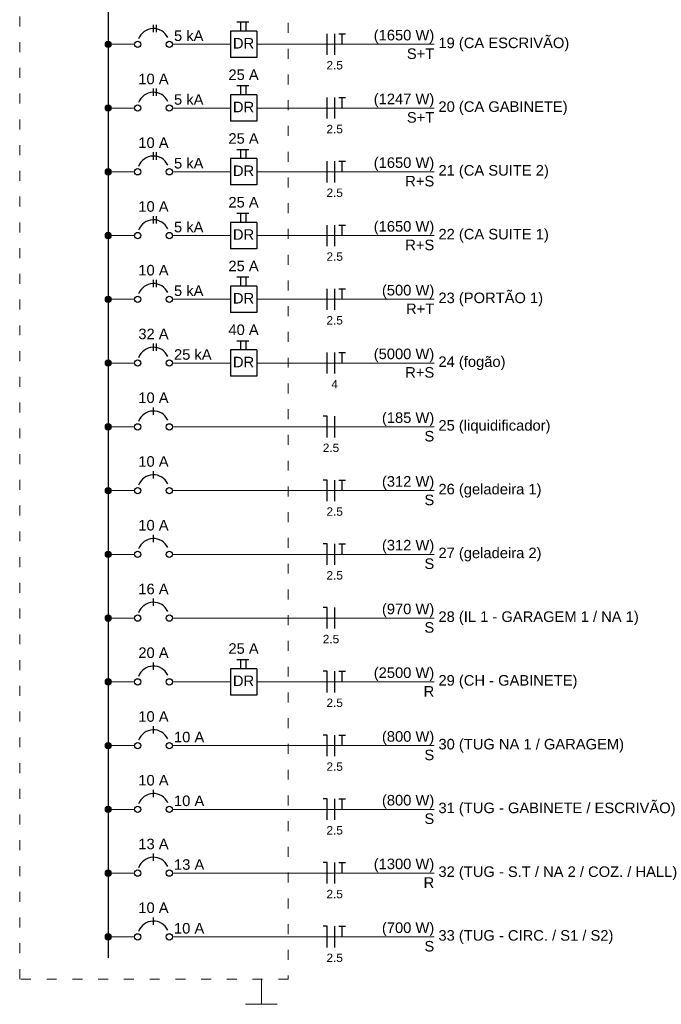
# Model space of a CAD drawing. Header units: millimetres. Extents: x 26 to 1362, y 24 to 358.
# Tile 254 of 256: x 1335.01 to 1341.46, y 250.04 to 259.93. Entities that reach past the tile are written whole.
import ezdxf

# ---------------------------------------------------------------- set-up
doc = ezdxf.new("R2010")
doc.units = ezdxf.units.MM
doc.linetypes.add('DOT2', pattern=[3.175, 0, -3.175])
for name, color, linetype, lineweight in [('DI-Barramento', 6, 'Continuous', 30), ('DI-Disjuntor', 1, 'Continuous', 30), ('DI-Fios', 3, 'Continuous', 30), ('DI-Linhas do diagrama', 9, 'Continuous', 20), ('DI-Pontilhado', 7, 'Continuous', 20), ('DI-Textos do diagrama', 7, 'Continuous', 20)]:
    doc.layers.add(name, color=color, linetype=linetype, lineweight=lineweight)
doc.styles.add('arial', font='arial.ttf')

msp = doc.modelspace()

# ---------------------------------------------------------------- linework, layer by layer
at = {"layer": 'DI-Barramento', "linetype": 'Continuous'}
msp.add_line((1335.8966, 270.1496), (1335.8966, 250.5052), dxfattribs=at)
at = {"layer": 'DI-Disjuntor', "linetype": 'Continuous'}
for p, q in [((1336.352, 259.8085), (1336.352, 259.8826)), ((1336.3838, 259.8085), (1336.3838, 259.8826)), ((1337.1912, 259.9118), (1337.3104, 259.9118)), ((1337.231, 259.8191), (1337.231, 259.9118)), ((1337.2839, 259.8191), (1337.2839, 259.9118)), ((1337.1251, 259.8191), (1337.1251, 259.5544)), ((1337.3898, 259.8191), (1337.1251, 259.8191)), ((1337.3898, 259.8191), (1337.3898, 259.5544)), ((1337.3898, 259.5544), (1337.1251, 259.5544)), ((1337.1912, 259.2711), (1337.3104, 259.2711)), ((1337.231, 259.1784), (1337.231, 259.2711)), ((1337.2839, 259.1784), (1337.2839, 259.2711)), ((1336.352, 259.1678), (1336.352, 259.2419)), ((1336.3838, 259.1678), (1336.3838, 259.2419)), ((1337.1251, 259.1784), (1337.1251, 258.9137)), ((1337.3898, 259.1784), (1337.1251, 259.1784)), ((1337.3898, 259.1784), (1337.3898, 258.9137)), ((1337.3898, 258.9137), (1337.1251, 258.9137)), ((1336.352, 258.5271), (1336.352, 258.6012)), ((1336.3838, 258.5271), (1336.3838, 258.6012)), ((1337.1912, 258.6304), (1337.3104, 258.6304)), ((1337.231, 258.5377), (1337.231, 258.6304)), ((1337.2839, 258.5377), (1337.2839, 258.6304)), ((1337.1251, 258.5377), (1337.1251, 258.273)), ((1337.3898, 258.5377), (1337.1251, 258.5377)), ((1337.3898, 258.5377), (1337.3898, 258.273)), ((1337.3898, 258.273), (1337.1251, 258.273)), ((1336.352, 257.8864), (1336.352, 257.9605)), ((1336.3838, 257.8864), (1336.3838, 257.9605)), ((1337.1912, 257.9897), (1337.3104, 257.9897)), ((1337.231, 257.897), (1337.231, 257.9897)), ((1337.2839, 257.897), (1337.2839, 257.9897)), ((1337.1251, 257.897), (1337.1251, 257.6323)), ((1337.3898, 257.897), (1337.1251, 257.897)), ((1337.3898, 257.897), (1337.3898, 257.6323)), ((1337.3898, 257.6323), (1337.1251, 257.6323)), ((1336.352, 257.2457), (1336.352, 257.3199)), ((1336.3838, 257.2457), (1336.3838, 257.3199)), ((1337.1912, 257.349), (1337.3104, 257.349)), ((1337.231, 257.2563), (1337.231, 257.349)), ((1337.2839, 257.2563), (1337.2839, 257.349)), ((1337.1251, 257.2563), (1337.1251, 256.9916)), ((1337.3898, 257.2563), (1337.1251, 257.2563)), ((1337.3898, 257.2563), (1337.3898, 256.9916)), ((1337.3898, 256.9916), (1337.1251, 256.9916)), ((1336.352, 256.605), (1336.352, 256.6792)), ((1336.3838, 256.605), (1336.3838, 256.6792)), ((1337.1912, 256.7083), (1337.3104, 256.7083)), ((1337.231, 256.6156), (1337.231, 256.7083)), ((1337.2839, 256.6156), (1337.2839, 256.7083)), ((1337.1251, 256.6156), (1337.1251, 256.3509)), ((1337.3898, 256.6156), (1337.1251, 256.6156)), ((1337.3898, 256.6156), (1337.3898, 256.3509)), ((1337.3898, 256.3509), (1337.1251, 256.3509)), ((1336.352, 255.9643), (1336.352, 256.0385)), ((1336.352, 255.3236), (1336.352, 255.3978)), ((1336.352, 254.6829), (1336.352, 254.7571)), ((1336.352, 254.0422), (1336.352, 254.1164)), ((1336.352, 253.4016), (1336.352, 253.4757)), ((1337.1251, 253.4121), (1337.1251, 253.1474)), ((1337.3898, 253.4121), (1337.1251, 253.4121)), ((1337.1912, 253.5048), (1337.3104, 253.5048)), ((1337.231, 253.4121), (1337.231, 253.5048)), ((1337.2839, 253.4121), (1337.2839, 253.5048)), ((1337.3898, 253.4121), (1337.3898, 253.1474)), ((1337.3898, 253.1474), (1337.1251, 253.1474)), ((1336.352, 252.7609), (1336.352, 252.835)), ((1336.352, 252.1202), (1336.352, 252.1943)), ((1336.352, 251.4795), (1336.352, 251.5536)), ((1336.352, 250.8388), (1336.352, 250.9129))]:
    msp.add_line(p, q, dxfattribs=at)
for centre in [(1336.1931, 259.6867), (1336.5108, 259.6867), (1336.1931, 259.046), (1336.5108, 259.046), (1336.1931, 258.4053), (1336.5108, 258.4053), (1336.1931, 257.7646), (1336.5108, 257.7646), (1336.1931, 257.1239), (1336.5108, 257.1239), (1336.1931, 256.4832), (1336.5108, 256.4832), (1336.1931, 255.8425), (1336.5108, 255.8425), (1336.1931, 255.2019), (1336.5108, 255.2019), (1336.1931, 254.5612), (1336.5108, 254.5612), (1336.1931, 253.9205), (1336.5108, 253.9205), (1336.1931, 253.2798), (1336.5108, 253.2798), (1336.1931, 252.6391), (1336.5108, 252.6391), (1336.1931, 251.9984), (1336.5108, 251.9984), (1336.1931, 251.3577), (1336.5108, 251.3577), (1336.1931, 250.717), (1336.5108, 250.717)]:
    msp.add_circle(centre, 0.0318, dxfattribs=at)
for centre in [(1336.352, 259.6867), (1336.352, 259.046), (1336.352, 258.4053), (1336.352, 257.7646), (1336.352, 257.1239), (1336.352, 256.4832), (1336.352, 255.8425), (1336.352, 255.2019), (1336.352, 254.5612), (1336.352, 253.9205), (1336.352, 253.2798), (1336.352, 252.6391), (1336.352, 251.9984), (1336.352, 251.3577), (1336.352, 250.717)]:
    msp.add_arc(centre, 0.1588, 25, 160, dxfattribs=at)
at = {"layer": 'DI-Fios', "linetype": 'Continuous'}
for p, q in [((1338.0993, 259.5808), (1338.0993, 259.7926)), ((1338.1735, 259.5808), (1338.1735, 259.7926)), ((1338.2137, 259.7926), (1338.2815, 259.7926)), ((1338.2476, 259.6867), (1338.2476, 259.7926)), ((1338.0993, 258.9401), (1338.0993, 259.1519)), ((1338.1735, 258.9401), (1338.1735, 259.1519)), ((1338.2137, 259.1519), (1338.2815, 259.1519)), ((1338.2476, 259.046), (1338.2476, 259.1519)), ((1338.0993, 258.2994), (1338.0993, 258.5112)), ((1338.1735, 258.2994), (1338.1735, 258.5112)), ((1338.2137, 258.5112), (1338.2815, 258.5112)), ((1338.2476, 258.4053), (1338.2476, 258.5112)), ((1338.0993, 257.6587), (1338.0993, 257.8705)), ((1338.1735, 257.6587), (1338.1735, 257.8705)), ((1338.2137, 257.8705), (1338.2815, 257.8705)), ((1338.2476, 257.7646), (1338.2476, 257.8705)), ((1338.0993, 257.018), (1338.0993, 257.2298)), ((1338.1735, 257.018), (1338.1735, 257.2298)), ((1338.2137, 257.2298), (1338.2815, 257.2298)), ((1338.2476, 257.1239), (1338.2476, 257.2298)), ((1338.0993, 256.3773), (1338.0993, 256.5891)), ((1338.1735, 256.3773), (1338.1735, 256.5891)), ((1338.2137, 256.5891), (1338.2815, 256.5891)), ((1338.2476, 256.4832), (1338.2476, 256.5891)), ((1338.0993, 255.9484), (1338.057, 255.9484)), ((1338.0993, 255.7366), (1338.0993, 255.9484)), ((1338.1735, 255.7366), (1338.1735, 255.9484)), ((1338.0993, 255.3078), (1338.057, 255.3078)), ((1338.0993, 255.096), (1338.0993, 255.3078)), ((1338.1735, 255.096), (1338.1735, 255.3078)), ((1338.2137, 255.3078), (1338.2815, 255.3078)), ((1338.2476, 255.2019), (1338.2476, 255.3078)), ((1338.0993, 254.6671), (1338.057, 254.6671)), ((1338.0993, 254.4553), (1338.0993, 254.6671)), ((1338.1735, 254.4553), (1338.1735, 254.6671)), ((1338.2137, 254.6671), (1338.2815, 254.6671)), ((1338.2476, 254.5612), (1338.2476, 254.6671)), ((1338.0993, 254.0264), (1338.057, 254.0264)), ((1338.0993, 253.8146), (1338.0993, 254.0264)), ((1338.1735, 253.8146), (1338.1735, 254.0264)), ((1338.0993, 253.3857), (1338.057, 253.3857)), ((1338.0993, 253.1739), (1338.0993, 253.3857)), ((1338.1735, 253.1739), (1338.1735, 253.3857)), ((1338.2137, 253.3857), (1338.2815, 253.3857)), ((1338.2476, 253.2798), (1338.2476, 253.3857)), ((1338.0993, 252.745), (1338.057, 252.745)), ((1338.0993, 252.5332), (1338.0993, 252.745)), ((1338.1735, 252.5332), (1338.1735, 252.745)), ((1338.2137, 252.745), (1338.2815, 252.745)), ((1338.2476, 252.6391), (1338.2476, 252.745)), ((1338.0993, 252.1043), (1338.057, 252.1043)), ((1338.0993, 251.8925), (1338.0993, 252.1043)), ((1338.1735, 251.8925), (1338.1735, 252.1043)), ((1338.2137, 252.1043), (1338.2815, 252.1043)), ((1338.2476, 251.9984), (1338.2476, 252.1043)), ((1338.0993, 251.4636), (1338.057, 251.4636)), ((1338.0993, 251.2518), (1338.0993, 251.4636)), ((1338.1735, 251.2518), (1338.1735, 251.4636)), ((1338.2137, 251.4636), (1338.2815, 251.4636)), ((1338.2476, 251.3577), (1338.2476, 251.4636)), ((1338.0993, 250.8229), (1338.057, 250.8229)), ((1338.0993, 250.6111), (1338.0993, 250.8229)), ((1338.1735, 250.6111), (1338.1735, 250.8229)), ((1338.2137, 250.8229), (1338.2815, 250.8229)), ((1338.2476, 250.717), (1338.2476, 250.8229))]:
    msp.add_line(p, q, dxfattribs=at)
at = {"layer": 'DI-Linhas do diagrama', "linetype": 'Continuous'}
for p, q in [((1335.9284, 259.6867), (1336.1614, 259.6867)), ((1336.5426, 259.6867), (1337.1251, 259.6867)), ((1337.3898, 259.6867), (1339.1742, 259.6867)), ((1335.9284, 259.046), (1336.1614, 259.046)), ((1336.5426, 259.046), (1337.1251, 259.046)), ((1337.3898, 259.046), (1339.1742, 259.046)), ((1335.9284, 258.4053), (1336.1614, 258.4053)), ((1336.5426, 258.4053), (1337.1251, 258.4053)), ((1337.3898, 258.4053), (1339.1742, 258.4053)), ((1335.9284, 257.7646), (1336.1614, 257.7646)), ((1336.5426, 257.7646), (1337.1251, 257.7646)), ((1337.3898, 257.7646), (1339.1742, 257.7646)), ((1335.9284, 257.1239), (1336.1614, 257.1239)), ((1336.5426, 257.1239), (1337.1251, 257.1239)), ((1337.3898, 257.1239), (1339.1742, 257.1239)), ((1335.9284, 256.4832), (1336.1614, 256.4832)), ((1336.5426, 256.4832), (1337.1251, 256.4832)), ((1337.3898, 256.4832), (1339.1742, 256.4832)), ((1335.9284, 255.8425), (1336.1614, 255.8425)), ((1336.5426, 255.8425), (1339.1742, 255.8425)), ((1335.9284, 255.2019), (1336.1614, 255.2019)), ((1336.5426, 255.2019), (1339.1742, 255.2019)), ((1335.9284, 254.5612), (1336.1614, 254.5612)), ((1336.5426, 254.5612), (1339.1742, 254.5612)), ((1335.9284, 253.9205), (1336.1614, 253.9205)), ((1336.5426, 253.9205), (1339.1742, 253.9205)), ((1335.9284, 253.2798), (1336.1614, 253.2798)), ((1336.5426, 253.2798), (1337.1251, 253.2798)), ((1337.3898, 253.2798), (1339.1742, 253.2798)), ((1335.9284, 252.6391), (1336.1614, 252.6391)), ((1336.5426, 252.6391), (1339.1742, 252.6391)), ((1335.9284, 251.9984), (1336.1614, 251.9984)), ((1336.5426, 251.9984), (1339.1742, 251.9984)), ((1335.9284, 251.3577), (1336.1614, 251.3577)), ((1336.5426, 251.3577), (1339.1742, 251.3577)), ((1335.9284, 250.717), (1336.1614, 250.717)), ((1336.5426, 250.717), (1339.1742, 250.717))]:
    msp.add_line(p, q, dxfattribs=at)
at = {"layer": 'DI-Linhas do diagrama', "linetype": 'Continuous', "const_width": 0.0318}
for points in [[(1335.9125, 259.6867, 1), (1335.8807, 259.6867, 1)], [(1335.9125, 259.046, 1), (1335.8807, 259.046, 1)], [(1335.9125, 258.4053, 1), (1335.8807, 258.4053, 1)], [(1335.9125, 257.7646, 1), (1335.8807, 257.7646, 1)], [(1335.9125, 257.1239, 1), (1335.8807, 257.1239, 1)], [(1335.9125, 256.4832, 1), (1335.8807, 256.4832, 1)], [(1335.9125, 255.8425, 1), (1335.8807, 255.8425, 1)], [(1335.9125, 255.2019, 1), (1335.8807, 255.2019, 1)], [(1335.9125, 254.5612, 1), (1335.8807, 254.5612, 1)], [(1335.9125, 253.9205, 1), (1335.8807, 253.9205, 1)], [(1335.9125, 253.2798, 1), (1335.8807, 253.2798, 1)], [(1335.9125, 252.6391, 1), (1335.8807, 252.6391, 1)], [(1335.9125, 251.9984, 1), (1335.8807, 251.9984, 1)], [(1335.9125, 251.3577, 1), (1335.8807, 251.3577, 1)], [(1335.9125, 250.717, 1), (1335.8807, 250.717, 1)]]:
    msp.add_lwpolyline(points, format="xyb", close=True, dxfattribs=at)
at = {"layer": 'DI-Linhas do diagrama', "linetype": 'Continuous'}
for centre in [(1335.8966, 259.6867), (1335.8966, 259.046), (1335.8966, 258.4053), (1335.8966, 257.7646), (1335.8966, 257.1239), (1335.8966, 256.4832), (1335.8966, 255.8425), (1335.8966, 255.2019), (1335.8966, 254.5612), (1335.8966, 253.9205), (1335.8966, 253.2798), (1335.8966, 252.6391), (1335.8966, 251.9984), (1335.8966, 251.3577), (1335.8966, 250.717)]:
    msp.add_circle(centre, 0.0318, dxfattribs=at)
at = {"layer": 'DI-Pontilhado', "linetype": 'DOT2', "ltscale": 0.05}
msp.add_lwpolyline([(1335.007, 250.2934), (1335.007, 270.5097), (1337.7075, 270.5097), (1337.7075, 250.2934), (1335.007, 250.2934)], close=True, dxfattribs=at)
at = {"layer": 'DI-Textos do diagrama', "linetype": 'Continuous'}
for p, q in [((1337.4375, 250.2934), (1337.4375, 250.0392)), ((1337.2786, 250.0392), (1337.5963, 250.0392))]:
    msp.add_line(p, q, dxfattribs=at)

# ---------------------------------------------------------------- texts
at = {"layer": 'DI-Disjuntor', "char_height": 0.1059, "width": 0.25416, "attachment_point": 8, "line_spacing_factor": 0.798, "style": 'arial'}
for insert in [(1337.2574, 259.6442), (1337.2574, 259.0037), (1337.2574, 258.3632), (1337.2574, 257.7222), (1337.2574, 257.0817), (1337.2574, 256.4407), (1337.2574, 253.2372)]:
    msp.add_mtext('DR', dxfattribs=dict(at, insert=insert))
at = {"layer": 'DI-Textos do diagrama', "line_spacing_factor": 0.798, "style": 'arial'}
for s, insert, char_height, width, attachment_point in [('5 kA', (1336.5584, 259.7187), 0.1059, 0.50832, 7), ('(1650 W)', (1339.1744, 259.6943), 0.1059, 1.01664, 9), ('19 (CA ESCRIVÃO)', (1339.2164, 259.6163), 0.1059, 2.03328, 7), ('S+T', (1339.1744, 259.5382), 0.1059, 0.38124, 9), ('2.5', (1338.1734, 259.4327), 0.08472, 0.304992, 8), ('25 A', (1337.2574, 259.3267), 0.1059, 0.50832, 8), ('10 A', (1336.3519, 259.2842), 0.1059, 0.50832, 8), ('5 kA', (1336.5584, 259.0777), 0.1059, 0.50832, 7), ('(1247 W)', (1339.1744, 259.0533), 0.1059, 1.01664, 9), ('20 (CA GABINETE)', (1339.2164, 258.9758), 0.1059, 2.03328, 7), ('S+T', (1339.1744, 258.8977), 0.1059, 0.38124, 9), ('2.5', (1338.1734, 258.7917), 0.08472, 0.304992, 8), ('10 A', (1336.3519, 258.6437), 0.1059, 0.50832, 8), ('25 A', (1337.2574, 258.6862), 0.1059, 0.50832, 8), ('5 kA', (1336.5584, 258.4372), 0.1059, 0.50832, 7), ('(1650 W)', (1339.1744, 258.4128), 0.1059, 1.01664, 9), ('21 (CA SUITE 2)', (1339.2164, 258.3353), 0.1059, 1.9062, 7), ('R+S', (1339.1744, 258.2572), 0.1059, 0.38124, 9), ('2.5', (1338.1734, 258.1512), 0.08472, 0.304992, 8), ('25 A', (1337.2574, 258.0452), 0.1059, 0.50832, 8), ('10 A', (1336.3519, 258.0027), 0.1059, 0.50832, 8), ('5 kA', (1336.5584, 257.7962), 0.1059, 0.50832, 7), ('(1650 W)', (1339.1744, 257.7723), 0.1059, 1.01664, 9), ('22 (CA SUITE 1)', (1339.2164, 257.6943), 0.1059, 1.9062, 7), ('R+S', (1339.1744, 257.6162), 0.1059, 0.38124, 9), ('2.5', (1338.1734, 257.5102), 0.08472, 0.304992, 8), ('10 A', (1336.3519, 257.3622), 0.1059, 0.50832, 8), ('25 A', (1337.2574, 257.4047), 0.1059, 0.50832, 8), ('5 kA', (1336.5584, 257.1557), 0.1059, 0.50832, 7), ('(500 W)', (1339.1744, 257.1313), 0.1059, 0.88956, 9), ('23 (PORTÃO 1)', (1339.2164, 257.0538), 0.1059, 1.65204, 7), ('R+T', (1339.1744, 256.9757), 0.1059, 0.38124, 9), ('2.5', (1338.1734, 256.8697), 0.08472, 0.304992, 8), ('40 A', (1337.2574, 256.7637), 0.1059, 0.50832, 8), ('32 A', (1336.3519, 256.7217), 0.1059, 0.50832, 8), ('25 kA', (1336.5584, 256.5152), 0.1059, 0.6354, 7), ('(5000 W)', (1339.1744, 256.4908), 0.1059, 1.01664, 9), ('R+S', (1339.1744, 256.3352), 0.1059, 0.38124, 9), ('24 (fogão)', (1339.2164, 256.4128), 0.1059, 1.2708, 7), ('4', (1338.1734, 256.2292), 0.0847, 0.101664, 8), ('10 A', (1336.3519, 256.0807), 0.1059, 0.50832, 8), ('(185 W)', (1339.1744, 255.8498), 0.1059, 0.88956, 9), ('25 (liquidificador)', (1339.2164, 255.7723), 0.1059, 2.41452, 7), ('S', (1339.1744, 255.6942), 0.1059, 0.12708, 9), ('2.5', (1338.1364, 255.5882), 0.08472, 0.304992, 8), ('10 A', (1336.3519, 255.4402), 0.1059, 0.50832, 8), ('(312 W)', (1339.1744, 255.2093), 0.1059, 0.88956, 9), ('S', (1339.1744, 255.0537), 0.1059, 0.12708, 9), ('26 (geladeira 1)', (1339.2164, 255.1318), 0.1059, 2.03328, 7), ('2.5', (1338.1734, 254.9477), 0.08472, 0.304992, 8), ('10 A', (1336.3519, 254.7992), 0.1059, 0.50832, 8), ('(312 W)', (1339.1744, 254.5688), 0.1059, 0.88956, 9), ('27 (geladeira 2)', (1339.2164, 254.4908), 0.1059, 2.03328, 7), ('S', (1339.1744, 254.4127), 0.1059, 0.12708, 9), ('2.5', (1338.1734, 254.3067), 0.08472, 0.304992, 8), ('16 A', (1336.3519, 254.1587), 0.1059, 0.50832, 8), ('(970 W)', (1339.1744, 253.9278), 0.1059, 0.88956, 9), ('28 (IL 1 - GARAGEM 1 / NA 1)', (1339.2164, 253.8503), 0.1059, 3.55824, 7), ('S', (1339.1744, 253.7722), 0.1059, 0.12708, 9), ('2.5', (1338.1364, 253.6662), 0.08472, 0.304992, 8), ('20 A', (1336.3519, 253.5182), 0.1059, 0.50832, 8), ('25 A', (1337.2574, 253.5602), 0.1059, 0.50832, 8), ('(2500 W)', (1339.1744, 253.2873), 0.1059, 1.01664, 9), ('29 (CH - GABINETE)', (1339.2164, 253.2098), 0.1059, 2.28744, 7), ('R', (1339.1744, 253.1317), 0.1059, 0.12708, 9), ('2.5', (1338.1734, 253.0257), 0.08472, 0.304992, 8), ('10 A', (1336.3519, 252.8772), 0.1059, 0.50832, 8), ('10 A', (1336.5584, 252.6707), 0.1059, 0.50832, 7), ('(800 W)', (1339.1744, 252.6463), 0.1059, 0.88956, 9), ('30 (TUG NA 1 / GARAGEM)', (1339.2164, 252.5688), 0.1059, 2.92284, 7), ('S', (1339.1744, 252.4907), 0.1059, 0.12708, 9), ('2.5', (1338.1734, 252.3847), 0.08472, 0.304992, 8), ('10 A', (1336.3519, 252.2367), 0.1059, 0.50832, 8), ('10 A', (1336.5584, 252.0302), 0.1059, 0.50832, 7), ('(800 W)', (1339.1744, 252.0058), 0.1059, 0.88956, 9), ('31 (TUG - GABINETE / ESCRIVÃO)', (1339.2164, 251.9283), 0.1059, 3.8124, 7), ('S', (1339.1744, 251.8502), 0.1059, 0.12708, 9), ('2.5', (1338.1734, 251.7442), 0.08472, 0.304992, 8), ('13 A', (1336.3519, 251.5962), 0.1059, 0.50832, 8), ('13 A', (1336.5584, 251.3897), 0.1059, 0.50832, 7), ('(1300 W)', (1339.1744, 251.3653), 0.1059, 1.01664, 9), ('32 (TUG - S.T / NA 2 / COZ. / HALL)', (1339.2164, 251.2873), 0.1059, 4.4478, 7), ('R', (1339.1744, 251.2092), 0.1059, 0.12708, 9), ('2.5', (1338.1734, 251.1037), 0.08472, 0.304992, 8), ('10 A', (1336.3519, 250.9552), 0.1059, 0.50832, 8), ('10 A', (1336.5584, 250.7487), 0.1059, 0.50832, 7), ('(700 W)', (1339.1744, 250.7243), 0.1059, 0.88956, 9), ('33 (TUG - CIRC. / S1 / S2)', (1339.2164, 250.6468), 0.1059, 3.30408, 7), ('S', (1339.1744, 250.5687), 0.1059, 0.12708, 9), ('2.5', (1338.1734, 250.4627), 0.08472, 0.304992, 8)]:
    msp.add_mtext(s, dxfattribs=dict(at, insert=insert, char_height=char_height, width=width, attachment_point=attachment_point))

doc.saveas('drawing.dxf')
